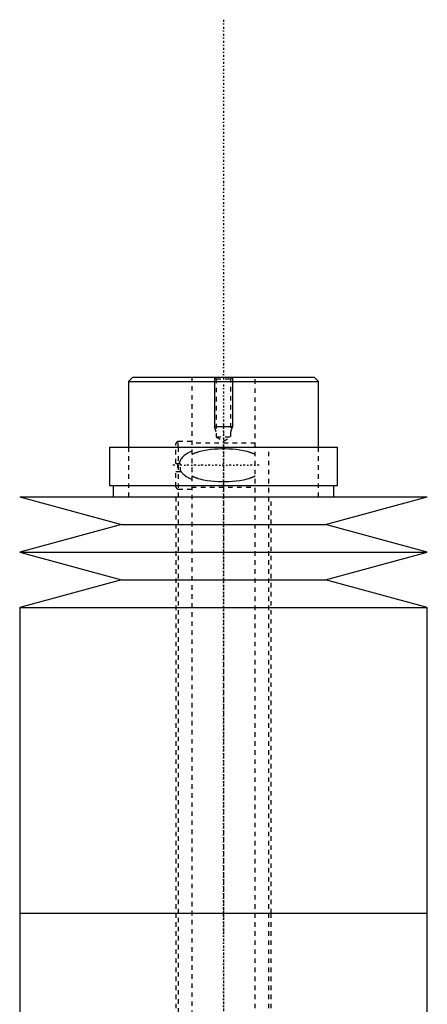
# Model space of a CAD drawing. Extents: x -174 to 502, y -319 to 558.
# Tile 9 of 9: x 405 to 495, y 340 to 558. Entities that reach past the tile are written whole.
import ezdxf

# ---------------------------------------------------------------- set-up
doc = ezdxf.new("R2010")
doc.units = 0
doc.linetypes.add('CENTER', pattern=[1.5, 0.45, -0.5, 0.05, -0.5])
doc.linetypes.add('DASHED', pattern=[2, 1, -1])
for name, color, linetype in [('AM_0', 7, 'CONTINUOUS'), ('AM_10', 7, 'CONTINUOUS'), ('AM_3', 7, 'DASHED'), ('AM_7', 7, 'CENTER')]:
    doc.layers.add(name, color=color, linetype=linetype)

msp = doc.modelspace()

# ---------------------------------------------------------------- linework, layer by layer
at = {"layer": 'AM_0', "color": 7, "linetype": 'CONTINUOUS'}
for p, q in [((430, 479), (429, 478)), ((430, 479), (470, 479)), ((471, 478), (470, 479)), ((429, 478), (429, 463.5)), ((429, 478), (471, 478)), ((471, 463.5), (471, 478)), ((424.85, 463.5), (424.85, 455)), ((424.85, 463.5), (475.15, 463.5)), ((475.15, 455), (475.15, 463.5)), ((424.85, 455), (475.15, 455)), ((425.65, 455), (425.65, 452.5)), ((474.35, 452.5), (474.35, 455)), ((405, 452.5), (427.5, 446.4)), ((405, 452.5), (495, 452.5)), ((472.5, 446.4), (495, 452.5)), ((427.5, 446.4), (405, 440.3)), ((427.5, 446.4), (472.5, 446.4)), ((495, 440.3), (472.5, 446.4)), ((405, 440.3), (427.5, 434.2)), ((405, 440.3), (495, 440.3)), ((472.5, 434.2), (495, 440.3)), ((427.5, 434.2), (405, 428.1)), ((427.5, 434.2), (472.5, 434.2)), ((495, 428.1), (472.5, 434.2)), ((405, 428.1), (405, 360.5)), ((405, 428.1), (495, 428.1)), ((495, 360.5), (495, 428.1)), ((405, 360.5), (405, 292.9)), ((405, 360.5), (495, 360.5)), ((405, 360.5), (495, 360.5)), ((495, 292.9), (495, 360.5))]:
    msp.add_line(p, q, dxfattribs=at)
at = {"layer": 'AM_10', "color": 7, "linetype": 'CONTINUOUS'}
for p, q in [((448, 479), (448, 468)), ((452, 479), (452, 468)), ((452, 468), (448, 468)), ((448.38, 466.9), (448, 468)), ((451.62, 466.9), (452, 468))]:
    msp.add_line(p, q, dxfattribs=at)
at = {"layer": 'AM_3', "color": 6, "linetype": 'DASHED'}
for p, q in [((443, 479), (443, -50.5)), ((448, 479), (448.38, 478.62)), ((451.62, 478.62), (452, 479)), ((457, -50.5), (457, 479)), ((448.38, 478.62), (448.38, 465.8)), ((448.38, 478.62), (451.62, 478.62)), ((451.62, 465.8), (451.62, 478.62)), ((448.38, 465.8), (450, 464.86)), ((448.38, 465.8), (451.62, 465.8)), ((450, 464.86), (451.62, 465.8)), ((439.5, 459.9), (439.5, 464.25)), ((443, 464.75), (440, 464.75)), ((440, 463.5), (440, 464.75)), ((457, 464.35), (443, 464.35)), ((429, 463.5), (429, 452.5)), ((440, 463.5), (440, -10.5)), ((460, -20.5), (460, 463.5)), ((471, 452.5), (471, 463.5)), ((439.5, 459.9), (440.5, 459.9)), ((439.83, 459.9), (439.83, 458.1)), ((440.5, 458.1), (440.5, 459.9)), ((439.5, 454.75), (439.5, 458.1)), ((439.5, 458.1), (440.5, 458.1)), ((440, 454.25), (443, 454.25)), ((443, 454.65), (457, 454.65)), ((439.5, 452.5), (439.5, 360.5)), ((460.5, 360.5), (460.5, 452.5)), ((439.5, 360.5), (439.5, 256.75)), ((460.5, 257.5), (460.5, 360.5))]:
    msp.add_line(p, q, dxfattribs=at)
for points in [[(443, 462.59, 0), (442.89, 462.55, 0), (442.69, 462.46, 0), (442.48, 462.36, 0), (442.38, 462.31, 0), (442.27, 462.26, 0), (442.07, 462.15, 0), (441.88, 462.04, 0), (441.69, 461.91, 0), (441.51, 461.79, 0), (441.34, 461.65, 0), (441.25, 461.58, 0), (441.17, 461.51, 0), (441.01, 461.36, 0), (440.87, 461.2, 0), (440.73, 461.03, 0), (440.65, 460.93, 0), (440.63, 460.9, 0), (440.61, 460.87, 0), (440.6, 460.85, 0), (440.59, 460.84, 0), (440.57, 460.81, 0), (440.55, 460.77, 0), (440.53, 460.74, 0), (440.51, 460.71, 0), (440.49, 460.68, 0), (440.48, 460.66, 0), (440.47, 460.64, 0), (440.46, 460.61, 0), (440.44, 460.57, 0), (440.43, 460.56, 0), (440.42, 460.54, 0), (440.4, 460.51, 0), (440.39, 460.47, 0), (440.38, 460.45, 0), (440.37, 460.43, 0), (440.36, 460.4, 0), (440.34, 460.36, 0), (440.33, 460.33, 0), (440.31, 460.29, 0), (440.3, 460.25, 0), (440.29, 460.24, 0), (440.29, 460.22, 0), (440.28, 460.18, 0), (440.27, 460.14, 0), (440.25, 460.11, 0), (440.24, 460.07, 0), (440.24, 460.03, 0), (440.23, 460.01, 0), (440.23, 459.99, 0), (440.22, 459.96, 0), (440.21, 459.92, 0), (440.21, 459.9, 0)], [(457, 461.85, 0), (456.94, 461.88, 0), (456.83, 461.93, 0), (456.72, 461.99, 0), (456.66, 462.01, 0), (456.61, 462.04, 0), (456.49, 462.09, 0), (456.37, 462.14, 0), (456.26, 462.18, 0), (456.14, 462.23, 0), (456.02, 462.27, 0), (455.95, 462.29, 0), (455.89, 462.31, 0), (455.77, 462.35, 0), (455.65, 462.39, 0), (455.21, 462.52, 0), (454.82, 462.62, 0), (454.43, 462.7, 0), (453.64, 462.84, 0), (452.82, 462.95, 0), (452.01, 463.03, 0), (451.19, 463.07, 0), (450.39, 463.1, 0), (450, 463.1, 0), (449.61, 463.1, 0), (448.81, 463.07, 0), (447.99, 463.03, 0), (447.18, 462.95, 0), (446.36, 462.84, 0), (445.57, 462.7, 0), (445.18, 462.62, 0), (444.79, 462.52, 0), (444.35, 462.39, 0), (444.23, 462.35, 0), (444.11, 462.31, 0), (444.05, 462.29, 0), (443.98, 462.27, 0), (443.86, 462.23, 0), (443.74, 462.18, 0), (443.63, 462.14, 0), (443.51, 462.09, 0), (443.39, 462.04, 0), (443.34, 462.01, 0), (443.28, 461.99, 0), (443.17, 461.93, 0), (443.06, 461.88, 0), (443, 461.85, 0)], [(440.5, 458.31, 0), (440.55, 458.23, 0), (440.64, 458.08, 0), (440.75, 457.94, 0), (440.8, 457.87, 0), (440.86, 457.81, 0), (440.97, 457.68, 0), (441.1, 457.56, 0), (441.22, 457.44, 0), (441.36, 457.33, 0), (441.5, 457.22, 0), (441.57, 457.17, 0), (441.64, 457.12, 0), (441.79, 457.02, 0), (441.94, 456.93, 0), (442.1, 456.84, 0), (442.26, 456.75, 0), (442.42, 456.67, 0), (442.5, 456.63, 0), (442.58, 456.59, 0), (442.75, 456.51, 0), (442.92, 456.44, 0), (443, 456.41, 0)], [(443, 457.15, 0), (443.06, 457.12, 0), (443.17, 457.07, 0), (443.28, 457.01, 0), (443.34, 456.99, 0), (443.39, 456.96, 0), (443.51, 456.91, 0), (443.63, 456.86, 0), (443.74, 456.82, 0), (443.86, 456.77, 0), (443.98, 456.73, 0), (444.05, 456.71, 0), (444.11, 456.69, 0), (444.23, 456.65, 0), (444.35, 456.61, 0), (444.79, 456.48, 0), (445.18, 456.38, 0), (445.57, 456.3, 0), (446.36, 456.16, 0), (447.18, 456.05, 0), (447.99, 455.97, 0), (448.81, 455.93, 0), (449.61, 455.9, 0), (450, 455.9, 0), (450.39, 455.9, 0), (451.19, 455.93, 0), (452.01, 455.97, 0), (452.82, 456.05, 0), (453.64, 456.16, 0), (454.43, 456.3, 0), (454.82, 456.38, 0), (455.21, 456.48, 0), (455.65, 456.61, 0), (455.77, 456.65, 0), (455.89, 456.69, 0), (455.95, 456.71, 0), (456.02, 456.73, 0), (456.14, 456.77, 0), (456.26, 456.82, 0), (456.37, 456.86, 0), (456.49, 456.91, 0), (456.61, 456.96, 0), (456.66, 456.99, 0), (456.72, 457.01, 0), (456.83, 457.07, 0), (456.94, 457.12, 0), (457, 457.15, 0)]]:
    msp.add_polyline3d(points, dxfattribs=at)
for centre, start, end in [((440, 464.25), 90, 180), ((440, 454.75), 180, 270)]:
    msp.add_arc(centre, 0.5, start, end, dxfattribs=at)
at = {"layer": 'AM_7', "color": 4, "linetype": 'CENTER'}
for p, q in [((450, 557.98), (450, -79.47)), ((450, 468.65), (450, 355.35)), ((457.88, 459.5), (438.62, 459.5)), ((450, 365.65), (450, 252.35))]:
    msp.add_line(p, q, dxfattribs=at)

doc.saveas('drawing.dxf')
